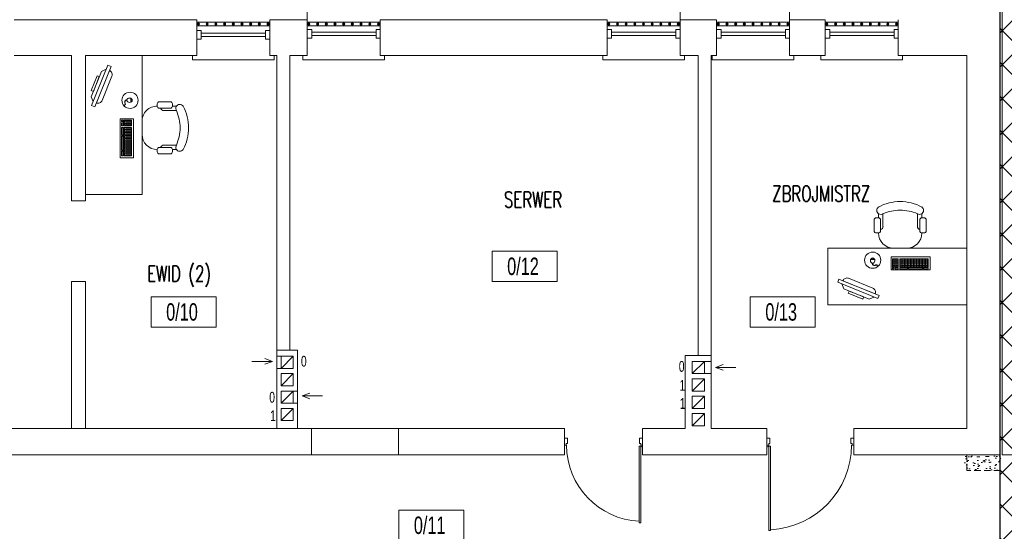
# Model space of a CAD drawing. Header units: millimetres. Extents: x 6354466 to 6508314, y -1889048 to -1342748.
# Tile 66 of 134: x 6402133 to 6413461, y -1754843 to -1748963. Entities that reach past the tile are written whole.
import ezdxf
from ezdxf.enums import TextEntityAlignment as Align

# ---------------------------------------------------------------- set-up
doc = ezdxf.new("R2010")
doc.units = ezdxf.units.MM
doc.linetypes.add('HIDDEN', pattern=[0.375, 0.25, -0.125])
for name, color, linetype, lineweight in [('drzwi istn', 163, 'Continuous', 5), ('L-1', 10, 'Continuous', 30), ('L-2', 167, 'Continuous', 13), ('L-3', 10, 'Continuous', 18), ('L-4', 92, 'Continuous', 20), ('L-5', 152, 'Continuous', 9), ('L-HATCH', 252, 'Continuous', 5), ('L-ISTNIEJĄCE BUDYNKI', 167, 'Continuous', 5), ('L-Wyburzenia', 253, 'HIDDEN', 5), ('łóżka', 230, 'Continuous', 9)]:
    doc.layers.add(name, color=color, linetype=linetype, lineweight=lineweight)
doc.layers.add('L-9', color=11, linetype='Continuous', plot=False)
doc.styles.add('125', font='cdmsimpl.shx', dxfattribs={"width": 0.7, "height": 125})
doc.styles.add('200', font='cdmsimpl.shx', dxfattribs={"width": 0.7, "height": 200})
doc.styles.add('250', font='cdmsimpl.shx', dxfattribs={"width": 0.7, "height": 250})
doc.styles.add('SIM-DIM', font='simplex.shx', dxfattribs={"width": 0.7, "bigfont": 'cdmbigpl.shx'})

# ---------------------------------------------------------------- blocks, each defined once
blk = doc.blocks.new('*U5')
for p, q in [((-5, 0), (-5, -5)), ((5, -5), (5, 0)), ((-5, -5), (5, -5)), ((-2, -5), (-2, -79)), ((2, -5), (2, -79)), ((-5, -84), (-5, -79)), ((-5, -79), (5, -79)), ((5, -79), (5, -84))]:
    blk.add_line(p, q)
blk = doc.blocks.new('PMUI_DRZWI3')
for p, q in [((-40, 50), (-40, 931)), ((-40, 931), (-20, 931)), ((-20, 931), (-20, 50)), ((-900, -40), (-900, 40)), ((-900, 40), (-880, 40)), ((-880, 40), (-880, 20)), ((-880, 20), (-865, 20)), ((-865, 20), (-865, -40)), ((-20, 50), (-40, 50)), ((-20, 20), (-35, 20)), ((-35, 20), (-35, -40)), ((-20, 50), (-20, 60)), ((0, 40), (-20, 40)), ((-20, 40), (-20, 20)), ((-865, -40), (-900, -40)), ((-35, -40), (0, -40))]:
    blk.add_line(p, q)
for points in [[(-20, 50), (-20, 931)], [(0, -40), (0, 40)]]:
    blk.add_lwpolyline(points)
blk.add_circle((-10, 50), 10)
blk.add_arc((2, 39), 877, 92.7258, 179.9542)
blk = doc.blocks.new('PMUI_DRZWI10')
for p, q in [((-1000, 40), (-1000, -40)), ((-965, 40), (-1000, 40)), ((-965, -20), (-965, 40)), ((-35, -20), (-35, 40)), ((-35, 40), (0, 40)), ((-1000, -40), (-980, -40)), ((-980, -40), (-980, -20)), ((-980, -20), (-965, -20)), ((-20, -50), (-40, -50)), ((-40, -50), (-40, -1020)), ((-20, -20), (-35, -20)), ((-20, -40), (-20, -20)), ((0, -40), (-20, -40)), ((-20, -50), (-20, -60)), ((-20, -1020), (-20, -50)), ((-40, -1020), (-20, -1020))]:
    blk.add_line(p, q)
for points in [[(0, 40), (0, -40)], [(-20, -50), (-20, -1020)]]:
    blk.add_lwpolyline(points)
blk.add_circle((-10, -50), 10)
blk.add_arc((2, -39), 974, 180.0458, 267.2742)
blk = doc.blocks.new('STOLIK2')
h = blk.add_hatch()
h.set_pattern_fill('ANGLE', color=256, scale=0.25, style=0)
h.set_pattern_definition([(360, (-4499.488, 29427.6887), (-2e-16, -1.74625), [1.27, -0.47625]), (270, (-4499.488, 29427.6887), (-1.74625, 1e-16), [1.27, -0.47625])])
h.paths.add_polyline_path([(-130.9, 53.7), (-98.1, 53.7), (-98.1, 62.9), (-130.9, 62.9)])
h.paths.add_polyline_path([(-96.2, 62.9), (-89.7, 62.9), (-89.7, 53.7), (-96.2, 53.7)])
for p, q in [((-123.6, 114.7), (-123.6, 110)), ((-118.5, 114.7), (-118.5, 100)), ((-78.8, 114.7), (-78.8, 100)), ((-73.6, 110), (-73.6, 114.7)), ((-128.6, 107.5), (-128.6, 95)), ((-126.1, 110), (-123.6, 110)), ((-121.1, 107.5), (-121.1, 95)), ((-76.1, 107.5), (-76.1, 95)), ((-71.1, 110), (-73.6, 110)), ((-68.6, 107.5), (-68.6, 95)), ((-126.1, 92.5), (-123.6, 92.5)), ((-71.1, 92.5), (-73.6, 92.5)), ((-82.5, 75), (-67.5, 75)), ((-67, 62.1), (-69.2, 62)), ((-67, 63.7), (-67, 62.1)), ((-67, 62.1), (-64.7, 62.1)), ((-28.2, 39.5), (-74.5, 20.7)), ((-73, 17), (-26.7, 35.8)), ((-26.7, 35.8), (-28.2, 39.5)), ((-62.8, 16.5), (-33.7, 28.3)), ((-31.3, 33.9), (-33.7, 28.3)), ((-74.5, 20.7), (-73, 17)), ((-68.4, 18.9), (-62.8, 16.5))]:
    blk.add_line(p, q)
for points in [[(-15.3, 75), (-175.3, 75), (-175.3, 10), (-15.3, 10)], [(-133, 50), (-88.1, 50), (-88.1, 65), (-133, 65)], [(-130.9, 53.7), (-98.1, 53.7), (-98.1, 62.9), (-130.9, 62.9)], [(-96.2, 62.9), (-89.7, 62.9), (-89.7, 53.7), (-96.2, 53.7)], [(-66.6, 57.6), (-66.9, 57.6), (-66.9, 56.7), (-66.6, 56.7)], [(-125.3, 53), (-130.9, 53), (-130.9, 51.3), (-125.3, 51.3)], [(-124.2, 51.3), (-108.3, 51.3), (-108.3, 53), (-124.2, 53)], [(-107.1, 53), (-98.1, 53), (-98.1, 51.3), (-107.1, 51.3)], [(-96.2, 53), (-92.9, 53), (-92.9, 51.3), (-96.2, 51.3)], [(-89.7, 53), (-91.3, 53), (-91.3, 51.3), (-89.7, 51.3)], [(-39.8, 25.8), (-56.7, 19), (-55.7, 16.5), (-38.8, 23.4)]]:
    blk.add_lwpolyline(points, close=True)
blk.add_lwpolyline([(-32.8, 37.6), (-32.8, 37.6, 0.414214), (-39.3, 40.4), (-67.1, 29.1, 0.414214), (-69.9, 22.6), (-69.9, 22.6)], format="xyb", close=True)
blk.add_circle((-67, 61.2), 9.34)
for centre, radius, start, end in [((-98.5, 75.5), 53.1, 90.0969, 118.0725), ((-98.7, 75.5), 53.1, 61.9275, 89.9031), ((-121, 118.5), 4.62, 123.3493, 303.4743), ((-97.9, 66.2), 52.6, 90.8505, 113.0497), ((-99.4, 66.2), 52.6, 66.9503, 89.1495), ((-76.3, 118.5), 4.62, 236.5257, 56.6507), ((-126.1, 107.5), 2.5, 90, 180), ((-123.6, 107.5), 2.5, 0, 90), ((-73.6, 107.5), 2.5, 90, 180), ((-71.1, 107.5), 2.5, 0, 90), ((-126.1, 95), 2.5, 180, 270), ((-123.6, 95), 2.5, 270, 0), ((-106.1, 92.5), 17.5, 180, 270), ((-122.2, 100), 3.75, 286.6721, 0), ((-91.1, 92.5), 17.5, 270, 0), ((-75.1, 100), 3.75, 180, 253.3551), ((-73.6, 95), 2.5, 180, 270), ((-71.1, 95), 2.5, 270, 0)]:
    blk.add_arc(centre, radius, start, end)
at = {"extrusion": (0, 0, -1)}
blk.add_ellipse((-66.9, 60.7), major_axis=(-0.08, 3.05), ratio=0.834162, dxfattribs=at)
for points, knots in [([(-66.9, 56.7), (-67.7, 55.9), (-69.1, 54.5), (-71.6, 56.7), (-72.6, 54.4), (-73.6, 54.9), (-74.1, 55.2)], [0, 0, 0, 0, 2.841116, 5.231607, 6.614689, 8.161976, 8.161976, 8.161976, 8.161976]), ([(-66.6, 56.7), (-66.9, 56.4), (-67, 56.2), (-67.5, 55.8), (-67.8, 55.5), (-68.4, 55.2), (-68.7, 55.1), (-69.2, 55.1), (-69.4, 55.1), (-69.7, 55.1), (-69.8, 55.2), (-70.3, 55.4), (-70.5, 55.5), (-71, 55.7), (-71.1, 55.7), (-71.4, 55.7), (-71.4, 55.7), (-71.5, 55.7), (-71.6, 55.7), (-71.7, 55.6), (-71.8, 55.4), (-72, 55.2), (-72.1, 55), (-72.3, 54.8), (-72.4, 54.7), (-72.6, 54.6), (-72.7, 54.6), (-73, 54.6), (-73.1, 54.6), (-73.4, 54.6), (-73.5, 54.7), (-73.7, 54.8)], [0, 0, 0, 0, 0.557194, 0.557194, 1.671582, 1.671582, 2.519282, 2.519282, 2.939271, 2.939271, 3.35926, 3.35926, 4.143879, 4.143879, 4.704066, 4.704066, 5.061527, 5.061527, 5.357017, 5.357017, 5.838332, 5.838332, 6.319648, 6.319648, 6.605434, 6.605434, 6.891219, 6.891219, 7.177005, 7.177005, 7.662218, 7.662218, 7.662218, 7.662218])]:
    blk.add_open_spline(points, degree=3, knots=knots)
blk = doc.blocks.new('opis pom')
at = {"color": 0}
blk.add_lwpolyline([(252897, -40977), (253644, -40977), (253644, -41327), (252897, -41327)], close=True, dxfattribs=at)
at = {"layer": 'L-4', "lineweight": 30, "style": '250', "width": 0.7}
blk.add_attdef('2', text='', height=250, dxfattribs=at).set_placement((253252, -41152), align=Align.MIDDLE_CENTER)

msp = doc.modelspace()

# ---------------------------------------------------------------- hatches: boundary and pattern name
at = {"layer": 'L-HATCH', "ltscale": 10, "transparency": 33554687}
h = msp.add_hatch(dxfattribs=at)
h.set_pattern_fill('ANSI37', color=252, scale=87)
h.set_pattern_definition([(45, (-48741.55, 100010.94), (-195.320571, 195.320571), []), (135, (-48741.55, 100010.94), (-195.320571, -195.320571), [])])
h.paths.add_polyline_path([(6428505.3, -1746723.4), (6413415.3, -1746723.4), (6413415.3, -1760832.4), (6428505.3, -1760832.4)])
at = {"layer": 'L-Wyburzenia', "ltscale": 20}
h = msp.add_hatch(dxfattribs=at)
h.set_pattern_fill('AR-SAND', color=253, scale=2, angle=90, style=0)
h.set_pattern_definition([(127.5, (-12647109.27, 3352354.204), (-97.88264747, -3.2000626), [0, -77.216, 0, -86.36, 0, -82.55]), (97.5, (-12647109.27, 3352354.2), (-143.3650201, 89.9046566), [0, -41.656, 0, -69.596, 0, -26.67]), (57.5, (-12647109.27, 3352291.72), (-0.28743694, 158.19847405), [0, -25.4, 0, -91.44, 0, -119.38]), (47.5, (-12647109.27, 3352291.72), (-44.58586465, 152.7112905), [0, -12.7, 0, -59.944, 0, -68.58])])
h.paths.add_polyline_path([(6413415.3, -1754143.4), (6413415.3, -1754065.7), (6413403.5, -1754052.9), (6413415.3, -1754040), (6413415.3, -1753963.4), (6413005.3, -1753963.4), (6413005.3, -1754023), (6413005.3, -1754036.3), (6413005.3, -1754143.4), (6413210.3, -1754143.4), (6413415.3, -1754143.4)])

# ---------------------------------------------------------------- linework, layer by layer
at = {"layer": 'drzwi istn'}
for p, q in [((6404120.3, -1749373.4), (6404120.3, -1749423.4)), ((6404120.3, -1749423.4), (6405060.3, -1749423.4)), ((6405060.3, -1749423.4), (6405060.3, -1749373.4)), ((6405390.3, -1749373.4), (6405390.3, -1749423.4)), ((6405390.3, -1749423.4), (6406330.3, -1749423.4)), ((6406330.3, -1749423.4), (6406330.3, -1749373.4)), ((6408840.3, -1749373.4), (6408840.3, -1749423.4)), ((6408840.3, -1749423.4), (6409780.3, -1749423.4)), ((6409780.3, -1749423.4), (6409780.3, -1749373.4)), ((6410100.3, -1749373.4), (6410100.3, -1749423.4)), ((6410100.3, -1749423.4), (6411040.3, -1749423.4)), ((6411040.3, -1749423.4), (6411040.3, -1749373.4)), ((6411350.3, -1749373.4), (6411350.3, -1749423.4)), ((6411350.3, -1749423.4), (6412290.3, -1749423.4)), ((6412290.3, -1749423.4), (6412290.3, -1749373.4))]:
    msp.add_line(p, q, dxfattribs=at)
at = {"layer": 'L-1', "ltscale": 10}
msp.add_line((6413415.3, -1766856.3), (6413415.3, -1743744.9), dxfattribs=at)
at = {"layer": 'L-2', "ltscale": 8}
for p, q in [((6413435.3, -1753963.4), (6413435.3, -1746873.4)), ((6405490.3, -1753663.4), (6406490.3, -1753663.4)), ((6405490.3, -1753663.4), (6405490.3, -1753963.4)), ((6406490.3, -1753663.4), (6406490.3, -1753963.4)), ((6405490.3, -1753963.4), (6406490.3, -1753963.4))]:
    msp.add_line(p, q, dxfattribs=at)
at = {"layer": 'L-2', "lineweight": 13, "ltscale": 10}
msp.add_line((6413435.3, -1753963.4), (6417903.7, -1753963.4), dxfattribs=at)
at = {"layer": 'L-3', "ltscale": 10}
for p, q in [((6405440.3, -1748963.4), (6405440.3, -1748813.4)), ((6409730.3, -1748963.4), (6409730.3, -1748813.4)), ((6410990.3, -1748963.4), (6410990.3, -1748813.4)), ((6402070.3, -1748963.4), (6404170.3, -1748963.4)), ((6405010.3, -1748963.4), (6405440.3, -1748963.4)), ((6406280.3, -1748963.4), (6408890.3, -1748963.4)), ((6409730.3, -1748963.4), (6410150.3, -1748963.4)), ((6410990.3, -1748963.4), (6411400.3, -1748963.4))]:
    msp.add_line(p, q, dxfattribs=at)
at = {"layer": 'L-3'}
for points in [[(6404170.3, -1748993.4), (6405010.3, -1748993.4), (6405010.3, -1749033.4), (6404170.3, -1749033.4)], [(6405440.3, -1748993.4), (6406280.3, -1748993.4), (6406280.3, -1749033.4), (6405440.3, -1749033.4)], [(6408890.3, -1748993.4), (6409730.3, -1748993.4), (6409730.3, -1749033.4), (6408890.3, -1749033.4)], [(6410150.3, -1748993.4), (6410990.3, -1748993.4), (6410990.3, -1749033.4), (6410150.3, -1749033.4)], [(6411400.3, -1748993.4), (6412240.3, -1748993.4), (6412240.3, -1749033.4), (6411400.3, -1749033.4)]]:
    msp.add_lwpolyline(points, close=True, dxfattribs=at)
for centre, radius in [((6404190.3, -1749013.4), 12), ((6404190.3, -1749013.4), 11), ((6404190.3, -1749013.4), 10), ((6404190.3, -1749013.4), 9), ((6404190.3, -1749013.4), 8), ((6404190.3, -1749013.4), 7), ((6404190.3, -1749013.4), 6), ((6404190.3, -1749013.4), 5), ((6404190.3, -1749013.4), 4), ((6404190.3, -1749013.4), 3), ((6404190.3, -1749013.4), 3), ((6404190.3, -1749013.4), 2), ((6404190.3, -1749013.4), 1), ((6404290.3, -1749013.4), 12), ((6404290.3, -1749013.4), 11), ((6404290.3, -1749013.4), 10), ((6404290.3, -1749013.4), 9), ((6404290.3, -1749013.4), 8), ((6404290.3, -1749013.4), 7), ((6404290.3, -1749013.4), 6), ((6404290.3, -1749013.4), 5), ((6404290.3, -1749013.4), 4), ((6404290.3, -1749013.4), 3), ((6404290.3, -1749013.4), 3), ((6404290.3, -1749013.4), 2), ((6404290.3, -1749013.4), 1), ((6404390.3, -1749013.4), 12), ((6404390.3, -1749013.4), 11), ((6404390.3, -1749013.4), 10), ((6404390.3, -1749013.4), 9), ((6404390.3, -1749013.4), 8), ((6404390.3, -1749013.4), 7), ((6404390.3, -1749013.4), 6), ((6404390.3, -1749013.4), 5), ((6404390.3, -1749013.4), 4), ((6404390.3, -1749013.4), 3), ((6404390.3, -1749013.4), 3), ((6404390.3, -1749013.4), 2), ((6404390.3, -1749013.4), 1), ((6404490.3, -1749013.4), 12), ((6404490.3, -1749013.4), 11), ((6404490.3, -1749013.4), 10), ((6404490.3, -1749013.4), 9), ((6404490.3, -1749013.4), 8), ((6404490.3, -1749013.4), 7), ((6404490.3, -1749013.4), 6), ((6404490.3, -1749013.4), 5), ((6404490.3, -1749013.4), 4), ((6404490.3, -1749013.4), 3), ((6404490.3, -1749013.4), 3), ((6404490.3, -1749013.4), 2), ((6404490.3, -1749013.4), 1), ((6404590.3, -1749013.4), 12), ((6404590.3, -1749013.4), 11), ((6404590.3, -1749013.4), 10), ((6404590.3, -1749013.4), 9), ((6404590.3, -1749013.4), 8), ((6404590.3, -1749013.4), 7), ((6404590.3, -1749013.4), 6), ((6404590.3, -1749013.4), 5), ((6404590.3, -1749013.4), 4), ((6404590.3, -1749013.4), 3), ((6404590.3, -1749013.4), 3), ((6404590.3, -1749013.4), 2), ((6404590.3, -1749013.4), 1), ((6404690.3, -1749013.4), 12), ((6404690.3, -1749013.4), 11), ((6404690.3, -1749013.4), 10), ((6404690.3, -1749013.4), 9), ((6404690.3, -1749013.4), 8), ((6404690.3, -1749013.4), 7), ((6404690.3, -1749013.4), 6), ((6404690.3, -1749013.4), 5), ((6404690.3, -1749013.4), 4), ((6404690.3, -1749013.4), 3), ((6404690.3, -1749013.4), 3), ((6404690.3, -1749013.4), 2), ((6404690.3, -1749013.4), 1), ((6404790.3, -1749013.4), 12), ((6404790.3, -1749013.4), 11), ((6404790.3, -1749013.4), 10), ((6404790.3, -1749013.4), 9), ((6404790.3, -1749013.4), 8), ((6404790.3, -1749013.4), 7), ((6404790.3, -1749013.4), 6), ((6404790.3, -1749013.4), 5), ((6404790.3, -1749013.4), 4), ((6404790.3, -1749013.4), 3), ((6404790.3, -1749013.4), 3), ((6404790.3, -1749013.4), 2), ((6404790.3, -1749013.4), 1), ((6404890.3, -1749013.4), 12), ((6404890.3, -1749013.4), 11), ((6404890.3, -1749013.4), 10), ((6404890.3, -1749013.4), 9), ((6404890.3, -1749013.4), 8), ((6404890.3, -1749013.4), 7), ((6404890.3, -1749013.4), 6), ((6404890.3, -1749013.4), 5), ((6404890.3, -1749013.4), 4), ((6404890.3, -1749013.4), 3), ((6404890.3, -1749013.4), 3), ((6404890.3, -1749013.4), 2), ((6404890.3, -1749013.4), 1), ((6404990.3, -1749013.4), 12), ((6404990.3, -1749013.4), 11), ((6404990.3, -1749013.4), 10), ((6404990.3, -1749013.4), 9), ((6404990.3, -1749013.4), 8), ((6404990.3, -1749013.4), 7), ((6404990.3, -1749013.4), 6), ((6404990.3, -1749013.4), 5), ((6404990.3, -1749013.4), 4), ((6404990.3, -1749013.4), 3), ((6404990.3, -1749013.4), 3), ((6404990.3, -1749013.4), 2), ((6404990.3, -1749013.4), 1), ((6405460.3, -1749013.4), 12), ((6405460.3, -1749013.4), 11), ((6405460.3, -1749013.4), 10), ((6405460.3, -1749013.4), 9), ((6405460.3, -1749013.4), 8), ((6405460.3, -1749013.4), 7), ((6405460.3, -1749013.4), 6), ((6405460.3, -1749013.4), 5), ((6405460.3, -1749013.4), 4), ((6405460.3, -1749013.4), 3), ((6405460.3, -1749013.4), 3), ((6405460.3, -1749013.4), 2), ((6405460.3, -1749013.4), 1), ((6405560.3, -1749013.4), 12), ((6405560.3, -1749013.4), 11), ((6405560.3, -1749013.4), 10), ((6405560.3, -1749013.4), 9), ((6405560.3, -1749013.4), 8), ((6405560.3, -1749013.4), 7), ((6405560.3, -1749013.4), 6), ((6405560.3, -1749013.4), 5), ((6405560.3, -1749013.4), 4), ((6405560.3, -1749013.4), 3), ((6405560.3, -1749013.4), 3), ((6405560.3, -1749013.4), 2), ((6405560.3, -1749013.4), 1), ((6405660.3, -1749013.4), 12), ((6405660.3, -1749013.4), 11), ((6405660.3, -1749013.4), 10), ((6405660.3, -1749013.4), 9), ((6405660.3, -1749013.4), 8), ((6405660.3, -1749013.4), 7), ((6405660.3, -1749013.4), 6), ((6405660.3, -1749013.4), 5), ((6405660.3, -1749013.4), 4), ((6405660.3, -1749013.4), 3), ((6405660.3, -1749013.4), 3), ((6405660.3, -1749013.4), 2), ((6405660.3, -1749013.4), 1), ((6405760.3, -1749013.4), 12), ((6405760.3, -1749013.4), 11), ((6405760.3, -1749013.4), 10), ((6405760.3, -1749013.4), 9), ((6405760.3, -1749013.4), 8), ((6405760.3, -1749013.4), 7), ((6405760.3, -1749013.4), 6), ((6405760.3, -1749013.4), 5), ((6405760.3, -1749013.4), 4), ((6405760.3, -1749013.4), 3), ((6405760.3, -1749013.4), 3), ((6405760.3, -1749013.4), 2), ((6405760.3, -1749013.4), 1), ((6405860.3, -1749013.4), 12), ((6405860.3, -1749013.4), 11), ((6405860.3, -1749013.4), 10), ((6405860.3, -1749013.4), 9), ((6405860.3, -1749013.4), 8), ((6405860.3, -1749013.4), 7), ((6405860.3, -1749013.4), 6), ((6405860.3, -1749013.4), 5), ((6405860.3, -1749013.4), 4), ((6405860.3, -1749013.4), 3), ((6405860.3, -1749013.4), 3), ((6405860.3, -1749013.4), 2), ((6405860.3, -1749013.4), 1), ((6405960.3, -1749013.4), 12), ((6405960.3, -1749013.4), 11), ((6405960.3, -1749013.4), 10), ((6405960.3, -1749013.4), 9), ((6405960.3, -1749013.4), 8), ((6405960.3, -1749013.4), 7), ((6405960.3, -1749013.4), 6), ((6405960.3, -1749013.4), 5), ((6405960.3, -1749013.4), 4), ((6405960.3, -1749013.4), 3), ((6405960.3, -1749013.4), 3), ((6405960.3, -1749013.4), 2), ((6405960.3, -1749013.4), 1), ((6406060.3, -1749013.4), 12), ((6406060.3, -1749013.4), 11), ((6406060.3, -1749013.4), 10), ((6406060.3, -1749013.4), 9), ((6406060.3, -1749013.4), 8), ((6406060.3, -1749013.4), 7), ((6406060.3, -1749013.4), 6), ((6406060.3, -1749013.4), 5), ((6406060.3, -1749013.4), 4), ((6406060.3, -1749013.4), 3), ((6406060.3, -1749013.4), 3), ((6406060.3, -1749013.4), 2), ((6406060.3, -1749013.4), 1), ((6406160.3, -1749013.4), 12), ((6406160.3, -1749013.4), 11), ((6406160.3, -1749013.4), 10), ((6406160.3, -1749013.4), 9), ((6406160.3, -1749013.4), 8), ((6406160.3, -1749013.4), 7), ((6406160.3, -1749013.4), 6), ((6406160.3, -1749013.4), 5), ((6406160.3, -1749013.4), 4), ((6406160.3, -1749013.4), 3), ((6406160.3, -1749013.4), 3), ((6406160.3, -1749013.4), 2), ((6406160.3, -1749013.4), 1), ((6406260.3, -1749013.4), 12), ((6406260.3, -1749013.4), 11), ((6406260.3, -1749013.4), 10), ((6406260.3, -1749013.4), 9), ((6406260.3, -1749013.4), 8), ((6406260.3, -1749013.4), 7), ((6406260.3, -1749013.4), 6), ((6406260.3, -1749013.4), 5), ((6406260.3, -1749013.4), 4), ((6406260.3, -1749013.4), 3), ((6406260.3, -1749013.4), 3), ((6406260.3, -1749013.4), 2), ((6406260.3, -1749013.4), 1), ((6408910.3, -1749013.4), 12), ((6408910.3, -1749013.4), 11), ((6408910.3, -1749013.4), 10), ((6408910.3, -1749013.4), 9), ((6408910.3, -1749013.4), 8), ((6408910.3, -1749013.4), 7), ((6408910.3, -1749013.4), 6), ((6408910.3, -1749013.4), 5), ((6408910.3, -1749013.4), 4), ((6408910.3, -1749013.4), 3), ((6408910.3, -1749013.4), 3), ((6408910.3, -1749013.4), 2), ((6408910.3, -1749013.4), 1), ((6409010.3, -1749013.4), 12), ((6409010.3, -1749013.4), 11), ((6409010.3, -1749013.4), 10), ((6409010.3, -1749013.4), 9), ((6409010.3, -1749013.4), 8), ((6409010.3, -1749013.4), 7), ((6409010.3, -1749013.4), 6), ((6409010.3, -1749013.4), 5), ((6409010.3, -1749013.4), 4), ((6409010.3, -1749013.4), 3), ((6409010.3, -1749013.4), 3), ((6409010.3, -1749013.4), 2), ((6409010.3, -1749013.4), 1), ((6409110.3, -1749013.4), 12), ((6409110.3, -1749013.4), 11), ((6409110.3, -1749013.4), 10), ((6409110.3, -1749013.4), 9), ((6409110.3, -1749013.4), 8), ((6409110.3, -1749013.4), 7), ((6409110.3, -1749013.4), 6), ((6409110.3, -1749013.4), 5), ((6409110.3, -1749013.4), 4), ((6409110.3, -1749013.4), 3), ((6409110.3, -1749013.4), 3), ((6409110.3, -1749013.4), 2), ((6409110.3, -1749013.4), 1), ((6409210.3, -1749013.4), 12), ((6409210.3, -1749013.4), 11), ((6409210.3, -1749013.4), 10), ((6409210.3, -1749013.4), 9), ((6409210.3, -1749013.4), 8), ((6409210.3, -1749013.4), 7), ((6409210.3, -1749013.4), 6), ((6409210.3, -1749013.4), 5), ((6409210.3, -1749013.4), 4), ((6409210.3, -1749013.4), 3), ((6409210.3, -1749013.4), 3), ((6409210.3, -1749013.4), 2), ((6409210.3, -1749013.4), 1), ((6409310.3, -1749013.4), 12), ((6409310.3, -1749013.4), 11), ((6409310.3, -1749013.4), 10), ((6409310.3, -1749013.4), 9), ((6409310.3, -1749013.4), 8), ((6409310.3, -1749013.4), 7), ((6409310.3, -1749013.4), 6), ((6409310.3, -1749013.4), 5), ((6409310.3, -1749013.4), 4), ((6409310.3, -1749013.4), 3), ((6409310.3, -1749013.4), 3), ((6409310.3, -1749013.4), 2), ((6409310.3, -1749013.4), 1), ((6409410.3, -1749013.4), 12), ((6409410.3, -1749013.4), 11), ((6409410.3, -1749013.4), 10), ((6409410.3, -1749013.4), 9), ((6409410.3, -1749013.4), 8), ((6409410.3, -1749013.4), 7), ((6409410.3, -1749013.4), 6), ((6409410.3, -1749013.4), 5), ((6409410.3, -1749013.4), 4), ((6409410.3, -1749013.4), 3), ((6409410.3, -1749013.4), 3), ((6409410.3, -1749013.4), 2), ((6409410.3, -1749013.4), 1), ((6409510.3, -1749013.4), 12), ((6409510.3, -1749013.4), 11), ((6409510.3, -1749013.4), 10), ((6409510.3, -1749013.4), 9), ((6409510.3, -1749013.4), 8), ((6409510.3, -1749013.4), 7), ((6409510.3, -1749013.4), 6), ((6409510.3, -1749013.4), 5), ((6409510.3, -1749013.4), 4), ((6409510.3, -1749013.4), 3), ((6409510.3, -1749013.4), 3), ((6409510.3, -1749013.4), 2), ((6409510.3, -1749013.4), 1), ((6409610.3, -1749013.4), 12), ((6409610.3, -1749013.4), 11), ((6409610.3, -1749013.4), 10), ((6409610.3, -1749013.4), 9), ((6409610.3, -1749013.4), 8), ((6409610.3, -1749013.4), 7), ((6409610.3, -1749013.4), 6), ((6409610.3, -1749013.4), 5), ((6409610.3, -1749013.4), 4), ((6409610.3, -1749013.4), 3), ((6409610.3, -1749013.4), 3), ((6409610.3, -1749013.4), 2), ((6409610.3, -1749013.4), 1), ((6409710.3, -1749013.4), 12), ((6409710.3, -1749013.4), 11), ((6409710.3, -1749013.4), 10), ((6409710.3, -1749013.4), 9), ((6409710.3, -1749013.4), 8), ((6409710.3, -1749013.4), 7), ((6409710.3, -1749013.4), 6), ((6409710.3, -1749013.4), 5), ((6409710.3, -1749013.4), 4), ((6409710.3, -1749013.4), 3), ((6409710.3, -1749013.4), 3), ((6409710.3, -1749013.4), 2), ((6409710.3, -1749013.4), 1), ((6410170.3, -1749013.4), 12), ((6410170.3, -1749013.4), 11), ((6410170.3, -1749013.4), 10), ((6410170.3, -1749013.4), 9), ((6410170.3, -1749013.4), 8), ((6410170.3, -1749013.4), 7), ((6410170.3, -1749013.4), 6), ((6410170.3, -1749013.4), 5), ((6410170.3, -1749013.4), 4), ((6410170.3, -1749013.4), 3), ((6410170.3, -1749013.4), 3), ((6410170.3, -1749013.4), 2), ((6410170.3, -1749013.4), 1), ((6410270.3, -1749013.4), 12), ((6410270.3, -1749013.4), 11), ((6410270.3, -1749013.4), 10), ((6410270.3, -1749013.4), 9), ((6410270.3, -1749013.4), 8), ((6410270.3, -1749013.4), 7), ((6410270.3, -1749013.4), 6), ((6410270.3, -1749013.4), 5), ((6410270.3, -1749013.4), 4), ((6410270.3, -1749013.4), 3), ((6410270.3, -1749013.4), 3), ((6410270.3, -1749013.4), 2), ((6410270.3, -1749013.4), 1), ((6410370.3, -1749013.4), 12), ((6410370.3, -1749013.4), 11), ((6410370.3, -1749013.4), 10), ((6410370.3, -1749013.4), 9), ((6410370.3, -1749013.4), 8), ((6410370.3, -1749013.4), 7), ((6410370.3, -1749013.4), 6), ((6410370.3, -1749013.4), 5), ((6410370.3, -1749013.4), 4), ((6410370.3, -1749013.4), 3), ((6410370.3, -1749013.4), 3), ((6410370.3, -1749013.4), 2), ((6410370.3, -1749013.4), 1), ((6410470.3, -1749013.4), 12), ((6410470.3, -1749013.4), 11), ((6410470.3, -1749013.4), 10), ((6410470.3, -1749013.4), 9), ((6410470.3, -1749013.4), 8), ((6410470.3, -1749013.4), 7), ((6410470.3, -1749013.4), 6), ((6410470.3, -1749013.4), 5), ((6410470.3, -1749013.4), 4), ((6410470.3, -1749013.4), 3), ((6410470.3, -1749013.4), 3), ((6410470.3, -1749013.4), 2), ((6410470.3, -1749013.4), 1), ((6410570.3, -1749013.4), 12), ((6410570.3, -1749013.4), 11), ((6410570.3, -1749013.4), 10), ((6410570.3, -1749013.4), 9), ((6410570.3, -1749013.4), 8), ((6410570.3, -1749013.4), 7), ((6410570.3, -1749013.4), 6), ((6410570.3, -1749013.4), 5), ((6410570.3, -1749013.4), 4), ((6410570.3, -1749013.4), 3), ((6410570.3, -1749013.4), 3), ((6410570.3, -1749013.4), 2), ((6410570.3, -1749013.4), 1), ((6410670.3, -1749013.4), 12), ((6410670.3, -1749013.4), 11), ((6410670.3, -1749013.4), 10), ((6410670.3, -1749013.4), 9), ((6410670.3, -1749013.4), 8), ((6410670.3, -1749013.4), 7), ((6410670.3, -1749013.4), 6), ((6410670.3, -1749013.4), 5), ((6410670.3, -1749013.4), 4), ((6410670.3, -1749013.4), 3), ((6410670.3, -1749013.4), 3), ((6410670.3, -1749013.4), 2), ((6410670.3, -1749013.4), 1), ((6410770.3, -1749013.4), 12), ((6410770.3, -1749013.4), 11), ((6410770.3, -1749013.4), 10), ((6410770.3, -1749013.4), 9), ((6410770.3, -1749013.4), 8), ((6410770.3, -1749013.4), 7), ((6410770.3, -1749013.4), 6), ((6410770.3, -1749013.4), 5), ((6410770.3, -1749013.4), 4), ((6410770.3, -1749013.4), 3), ((6410770.3, -1749013.4), 3), ((6410770.3, -1749013.4), 2), ((6410770.3, -1749013.4), 1), ((6410870.3, -1749013.4), 12), ((6410870.3, -1749013.4), 11), ((6410870.3, -1749013.4), 10), ((6410870.3, -1749013.4), 9), ((6410870.3, -1749013.4), 8), ((6410870.3, -1749013.4), 7), ((6410870.3, -1749013.4), 6), ((6410870.3, -1749013.4), 5), ((6410870.3, -1749013.4), 4), ((6410870.3, -1749013.4), 3), ((6410870.3, -1749013.4), 3), ((6410870.3, -1749013.4), 2), ((6410870.3, -1749013.4), 1), ((6410970.3, -1749013.4), 12), ((6410970.3, -1749013.4), 11), ((6410970.3, -1749013.4), 10), ((6410970.3, -1749013.4), 9), ((6410970.3, -1749013.4), 8), ((6410970.3, -1749013.4), 7), ((6410970.3, -1749013.4), 6), ((6410970.3, -1749013.4), 5), ((6410970.3, -1749013.4), 4), ((6410970.3, -1749013.4), 3), ((6410970.3, -1749013.4), 3), ((6410970.3, -1749013.4), 2), ((6410970.3, -1749013.4), 1), ((6411420.3, -1749013.4), 12), ((6411420.3, -1749013.4), 11), ((6411420.3, -1749013.4), 10), ((6411420.3, -1749013.4), 9), ((6411420.3, -1749013.4), 8), ((6411420.3, -1749013.4), 7), ((6411420.3, -1749013.4), 6), ((6411420.3, -1749013.4), 5), ((6411420.3, -1749013.4), 4), ((6411420.3, -1749013.4), 3), ((6411420.3, -1749013.4), 3), ((6411420.3, -1749013.4), 2), ((6411420.3, -1749013.4), 1), ((6411520.3, -1749013.4), 12), ((6411520.3, -1749013.4), 11), ((6411520.3, -1749013.4), 10), ((6411520.3, -1749013.4), 9), ((6411520.3, -1749013.4), 8), ((6411520.3, -1749013.4), 7), ((6411520.3, -1749013.4), 6), ((6411520.3, -1749013.4), 5), ((6411520.3, -1749013.4), 4), ((6411520.3, -1749013.4), 3), ((6411520.3, -1749013.4), 3), ((6411520.3, -1749013.4), 2), ((6411520.3, -1749013.4), 1), ((6411620.3, -1749013.4), 12), ((6411620.3, -1749013.4), 11), ((6411620.3, -1749013.4), 10), ((6411620.3, -1749013.4), 9), ((6411620.3, -1749013.4), 8), ((6411620.3, -1749013.4), 7), ((6411620.3, -1749013.4), 6), ((6411620.3, -1749013.4), 5), ((6411620.3, -1749013.4), 4), ((6411620.3, -1749013.4), 3), ((6411620.3, -1749013.4), 3), ((6411620.3, -1749013.4), 2), ((6411620.3, -1749013.4), 1), ((6411720.3, -1749013.4), 12), ((6411720.3, -1749013.4), 11), ((6411720.3, -1749013.4), 10), ((6411720.3, -1749013.4), 9), ((6411720.3, -1749013.4), 8), ((6411720.3, -1749013.4), 7), ((6411720.3, -1749013.4), 6), ((6411720.3, -1749013.4), 5), ((6411720.3, -1749013.4), 4), ((6411720.3, -1749013.4), 3), ((6411720.3, -1749013.4), 3), ((6411720.3, -1749013.4), 2), ((6411720.3, -1749013.4), 1), ((6411820.3, -1749013.4), 12), ((6411820.3, -1749013.4), 11), ((6411820.3, -1749013.4), 10), ((6411820.3, -1749013.4), 9), ((6411820.3, -1749013.4), 8), ((6411820.3, -1749013.4), 7), ((6411820.3, -1749013.4), 6), ((6411820.3, -1749013.4), 5), ((6411820.3, -1749013.4), 4), ((6411820.3, -1749013.4), 3), ((6411820.3, -1749013.4), 3), ((6411820.3, -1749013.4), 2), ((6411820.3, -1749013.4), 1), ((6411920.3, -1749013.4), 12), ((6411920.3, -1749013.4), 11), ((6411920.3, -1749013.4), 10), ((6411920.3, -1749013.4), 9), ((6411920.3, -1749013.4), 8), ((6411920.3, -1749013.4), 7), ((6411920.3, -1749013.4), 6), ((6411920.3, -1749013.4), 5), ((6411920.3, -1749013.4), 4), ((6411920.3, -1749013.4), 3), ((6411920.3, -1749013.4), 3), ((6411920.3, -1749013.4), 2), ((6411920.3, -1749013.4), 1), ((6412020.3, -1749013.4), 12), ((6412020.3, -1749013.4), 11), ((6412020.3, -1749013.4), 10), ((6412020.3, -1749013.4), 9), ((6412020.3, -1749013.4), 8), ((6412020.3, -1749013.4), 7), ((6412020.3, -1749013.4), 6), ((6412020.3, -1749013.4), 5), ((6412020.3, -1749013.4), 4), ((6412020.3, -1749013.4), 3), ((6412020.3, -1749013.4), 3), ((6412020.3, -1749013.4), 2), ((6412020.3, -1749013.4), 1), ((6412120.3, -1749013.4), 12), ((6412120.3, -1749013.4), 11), ((6412120.3, -1749013.4), 10), ((6412120.3, -1749013.4), 9), ((6412120.3, -1749013.4), 8), ((6412120.3, -1749013.4), 7), ((6412120.3, -1749013.4), 6), ((6412120.3, -1749013.4), 5), ((6412120.3, -1749013.4), 4), ((6412120.3, -1749013.4), 3), ((6412120.3, -1749013.4), 3), ((6412120.3, -1749013.4), 2), ((6412120.3, -1749013.4), 1), ((6412220.3, -1749013.4), 12), ((6412220.3, -1749013.4), 11), ((6412220.3, -1749013.4), 10), ((6412220.3, -1749013.4), 9), ((6412220.3, -1749013.4), 8), ((6412220.3, -1749013.4), 7), ((6412220.3, -1749013.4), 6), ((6412220.3, -1749013.4), 5), ((6412220.3, -1749013.4), 4), ((6412220.3, -1749013.4), 3), ((6412220.3, -1749013.4), 3), ((6412220.3, -1749013.4), 2), ((6412220.3, -1749013.4), 1)]:
    msp.add_circle(centre, radius, dxfattribs=at)
at = {"layer": 'L-ISTNIEJĄCE BUDYNKI'}
for p, q in [((6404170.3, -1749373.4), (6404170.3, -1748963.4)), ((6405010.3, -1749373.4), (6405010.3, -1748963.4)), ((6405440.3, -1749373.4), (6405440.3, -1748963.4)), ((6406280.3, -1749373.4), (6406280.3, -1748963.4)), ((6408890.3, -1749373.4), (6408890.3, -1748963.4)), ((6409730.3, -1749373.4), (6409730.3, -1748963.4)), ((6410150.3, -1749373.4), (6410150.3, -1748963.4)), ((6410990.3, -1749373.4), (6410990.3, -1748963.4)), ((6411400.3, -1749373.4), (6411400.3, -1748963.4)), ((6412240.3, -1749373.4), (6412240.3, -1748963.4)), ((6413415.3, -1753963.4), (6413415.3, -1748963.4)), ((6402070.3, -1749373.4), (6402730.3, -1749373.4)), ((6402730.3, -1751043.4), (6402730.3, -1749373.4)), ((6402890.3, -1749373.4), (6404170.3, -1749373.4)), ((6402890.3, -1751043.4), (6402890.3, -1749373.4)), ((6405010.3, -1749373.4), (6405090.3, -1749373.4)), ((6405090.3, -1749373.4), (6405090.3, -1752763.4)), ((6405240.3, -1749373.4), (6405440.3, -1749373.4)), ((6405240.3, -1749373.4), (6405240.3, -1752763.4)), ((6406280.3, -1749373.4), (6407080.3, -1749373.4)), ((6407080.3, -1749373.4), (6407230.3, -1749373.4)), ((6407230.3, -1749373.4), (6408890.3, -1749373.4)), ((6409730.3, -1749373.4), (6409940.3, -1749373.4)), ((6409940.3, -1752823.4), (6409940.3, -1749373.4)), ((6410090.3, -1749373.4), (6410150.3, -1749373.4)), ((6410090.3, -1749373.4), (6410090.3, -1752823.4)), ((6410990.3, -1749373.4), (6411400.3, -1749373.4)), ((6412240.3, -1749373.4), (6413030.3, -1749373.4)), ((6413030.3, -1753663.4), (6413030.3, -1749373.4)), ((6402730.3, -1751043.4), (6402890.3, -1751043.4)), ((6402730.3, -1752831.1), (6402730.3, -1751973.4)), ((6402730.3, -1751973.4), (6402890.3, -1751973.4)), ((6402890.3, -1752831.1), (6402890.3, -1751973.4)), ((6402730.3, -1752831.1), (6402730.3, -1752971.1)), ((6402890.3, -1752971.1), (6402890.3, -1752831.1)), ((6405090.3, -1752763.4), (6405090.3, -1752831.1)), ((6405330.3, -1752763.4), (6405090.3, -1752763.4)), ((6405280.3, -1752831.1), (6405090.3, -1752831.1)), ((6405090.3, -1752831.1), (6405090.3, -1752971.1)), ((6405140.3, -1752971.1), (6405280.3, -1752831.1)), ((6405280.3, -1752831.1), (6405280.3, -1752971.1)), ((6405330.3, -1752763.4), (6405330.3, -1753231.1)), ((6409790.3, -1753663.4), (6409790.3, -1752823.4)), ((6409790.3, -1752823.4), (6410090.3, -1752823.4)), ((6410090.3, -1752891.1), (6410090.3, -1752823.4)), ((6404804.8, -1752891.1), (6405040.5, -1752891.1)), ((6405040.5, -1752891.1), (6404951.9, -1752859)), ((6405040.5, -1752891.1), (6404951.9, -1752923.2)), ((6409871, -1753031.1), (6410011, -1752891.1)), ((6409871, -1752891.1), (6410090.3, -1752891.1)), ((6409871, -1752891.1), (6409871, -1753031.1)), ((6410090.3, -1752891.1), (6410090.3, -1753031.1)), ((6410137, -1752959.5), (6410225.5, -1752927.4)), ((6402730.3, -1753663.4), (6402730.3, -1752971.1)), ((6402890.3, -1753663.4), (6402890.3, -1752971.1)), ((6405090.3, -1752971.1), (6405090.3, -1753031.1)), ((6405280.3, -1752971.1), (6405090.3, -1752971.1)), ((6405090.3, -1753031.1), (6405090.3, -1753171.1)), ((6405140.3, -1753171.1), (6405280.3, -1753031.1)), ((6405280.3, -1753031.1), (6405280.3, -1753171.1)), ((6409871, -1753031.1), (6410090.3, -1753031.1)), ((6410090.3, -1753663.4), (6410090.3, -1753031.1)), ((6410372.6, -1752959.5), (6410137, -1752959.5)), ((6410137, -1752959.5), (6410225.5, -1752991.6)), ((6405090.3, -1753171.1), (6405090.3, -1753663.4)), ((6409871, -1753231.1), (6410011, -1753091.1)), ((6405140.3, -1753371.1), (6405280.3, -1753231.1)), ((6405140.3, -1753231.1), (6405330.3, -1753231.1)), ((6405140.3, -1753231.1), (6405140.3, -1753371.1)), ((6405330.3, -1753231.1), (6405330.3, -1753371.1)), ((6405382.4, -1753287.3), (6405470.9, -1753255.2)), ((6405618, -1753287.3), (6405382.4, -1753287.3)), ((6405382.4, -1753287.3), (6405470.9, -1753319.4)), ((6409871, -1753431.1), (6410011, -1753291.1)), ((6405140.3, -1753371.1), (6405330.3, -1753371.1)), ((6405330.3, -1753371.1), (6405330.3, -1753663.4)), ((6405140.3, -1753571.1), (6405280.3, -1753431.1)), ((6409871, -1753631.1), (6410011, -1753491.1)), ((6402730.3, -1753663.4), (6401120.3, -1753663.4)), ((6405090.3, -1753663.4), (6402730.3, -1753663.4)), ((6405490.3, -1753663.4), (6405330.3, -1753663.4)), ((6405490.3, -1753663.4), (6405490.3, -1753963.4)), ((6406490.3, -1753663.4), (6406490.3, -1753963.4)), ((6406490.3, -1753663.4), (6407080.3, -1753663.4)), ((6407230.3, -1753663.4), (6407080.3, -1753663.4)), ((6408400.3, -1753663.4), (6407230.3, -1753663.4)), ((6408400.3, -1753963.4), (6408400.3, -1753663.4)), ((6409300.3, -1753963.4), (6409300.3, -1753663.4)), ((6409790.3, -1753663.4), (6409300.3, -1753663.4)), ((6410090.3, -1753663.4), (6410730.3, -1753663.4)), ((6410730.3, -1753963.4), (6410730.3, -1753663.4)), ((6413030.3, -1753663.4), (6411730.3, -1753663.4)), ((6411730.3, -1753963.4), (6411730.3, -1753663.4)), ((6401120.3, -1753963.4), (6402730.3, -1753963.4)), ((6402730.3, -1753963.4), (6405000.3, -1753963.4)), ((6405120.3, -1753963.4), (6405000.3, -1753963.4)), ((6405120.3, -1753963.4), (6405490.3, -1753963.4)), ((6406490.3, -1753963.4), (6407080.3, -1753963.4)), ((6407080.3, -1753963.4), (6408400.3, -1753963.4)), ((6410730.3, -1753963.4), (6409300.3, -1753963.4)), ((6411730.3, -1753963.4), (6413030.3, -1753963.4)), ((6413030.3, -1753963.4), (6413415.3, -1753963.4))]:
    msp.add_line(p, q, dxfattribs=at)
for points in [[(6405330.3, -1753231.1), (6405330.3, -1752763.4), (6405090.3, -1752763.4), (6405090.3, -1752831.1)], [(6405090.3, -1752831.1), (6405090.3, -1752763.4), (6405330.3, -1752763.4), (6405330.3, -1753231.1)], [(6405090.3, -1752971.1), (6405090.3, -1753031.1)], [(6405090.3, -1753031.1), (6405090.3, -1752971.1)], [(6405090.3, -1753171.1), (6405090.3, -1753663.4), (6405330.3, -1753663.4), (6405330.3, -1753371.1)], [(6405330.3, -1753371.1), (6405330.3, -1753663.4), (6405090.3, -1753663.4), (6405090.3, -1753171.1)]]:
    msp.add_lwpolyline(points, dxfattribs=at)
for points in [[(6405140.3, -1752971.1), (6405280.3, -1752971.1), (6405280.3, -1752831.1), (6405140.3, -1752831.1)], [(6409871, -1753031.1), (6410011, -1753031.1), (6410011, -1752891.1), (6409871, -1752891.1)], [(6405140.3, -1753171.1), (6405280.3, -1753171.1), (6405280.3, -1753031.1), (6405140.3, -1753031.1)], [(6409871, -1753231.1), (6410011, -1753231.1), (6410011, -1753091.1), (6409871, -1753091.1)], [(6405140.3, -1753371.1), (6405280.3, -1753371.1), (6405280.3, -1753231.1), (6405140.3, -1753231.1)], [(6409871, -1753431.1), (6410011, -1753431.1), (6410011, -1753291.1), (6409871, -1753291.1)], [(6405140.3, -1753571.1), (6405280.3, -1753571.1), (6405280.3, -1753431.1), (6405140.3, -1753431.1)], [(6409871, -1753631.1), (6410011, -1753631.1), (6410011, -1753491.1), (6409871, -1753491.1)]]:
    msp.add_lwpolyline(points, close=True, dxfattribs=at)
at = {"layer": 'L-Wyburzenia', "ltscale": 300}
for p, q in [((6405490.3, -1753773.4), (6405490.3, -1753853.4)), ((6413030.3, -1754143.4), (6413030.3, -1753963.4)), ((6413415.3, -1753963.4), (6413415.3, -1754143.4)), ((6413415.3, -1754143.4), (6413030.3, -1754143.4))]:
    msp.add_line(p, q, dxfattribs=at)

# ---------------------------------------------------------------- block references
at = {"layer": 'drzwi istn', "xscale": -10, "yscale": 10, "zscale": 10, "rotation": 270}
for p in [(6405010.3, -1749136.4), (6406282.8, -1749126.3), (6409732.8, -1749126.3), (6410992.8, -1749126.3), (6412242.8, -1749126.3)]:
    msp.add_blockref('*U5', p, dxfattribs=at)
at = {"layer": 'drzwi istn', "xscale": -1, "rotation": 180}
msp.add_blockref('PMUI_DRZWI3', (6409300.3, -1753813.4), dxfattribs=at)
at = {"layer": 'drzwi istn', "xscale": -1}
msp.add_blockref('PMUI_DRZWI10', (6410730.3, -1753813.4), dxfattribs=at)
at = {"layer": 'L-5'}
ref = msp.add_blockref('opis pom', (6154671.3, -1710645.8), dxfattribs=at)
ref.add_attrib('2', '0/12', dxfattribs={"layer": 'L-4', "height": 200, "style": '200', "width": 0.7}).set_placement((6407923.5, -1751797.7), align=Align.MIDDLE_CENTER)
ref = msp.add_blockref('opis pom', (6150748, -1711170.1), dxfattribs=at)
ref.add_attrib('2', '0/10', dxfattribs={"layer": 'L-4', "height": 200, "style": '200', "width": 0.7}).set_placement((6404000.2, -1752322), align=Align.MIDDLE_CENTER)
ref = msp.add_blockref('opis pom', (6157641.9, -1711170.1), dxfattribs=at)
ref.add_attrib('2', '0/13', dxfattribs={"layer": 'L-4', "height": 200, "style": '200', "width": 0.7}).set_placement((6410894.1, -1752322), align=Align.MIDDLE_CENTER)
ref = msp.add_blockref('opis pom', (6153597.7, -1713622.3), dxfattribs=at)
ref.add_attrib('2', '0/11', dxfattribs={"layer": 'L-4', "height": 200, "style": '200', "width": 0.7}).set_placement((6406849.9, -1754774.2), align=Align.MIDDLE_CENTER)
at = {"layer": 'łóżka', "ltscale": 8, "xscale": -10, "yscale": 10, "zscale": 10, "rotation": 270}
msp.add_blockref('STOLIK2', (6402790.3, -1749220), dxfattribs=at)
at = {"layer": 'łóżka', "ltscale": 8, "xscale": -10, "yscale": 10, "zscale": 10}
msp.add_blockref('STOLIK2', (6411277, -1752339.6), dxfattribs=at)

# ---------------------------------------------------------------- texts
at = {"layer": 'L-9', "ltscale": 0.5, "style": 'SIM-DIM', "width": 0.7}
for s, p in [('ZBROJMISTRZ', (6410790.5, -1751053.3)), ('SERWER', (6407704.7, -1751120.6)), ('EWID (2)', (6403599, -1751972.8))]:
    msp.add_text(s, height=180, dxfattribs=at).set_placement(p)
at = {"layer": 'L-ISTNIEJĄCE BUDYNKI', "style": '125', "width": 0.7}
for s, p in [('0', (6405369.2, -1752951.3, 0)), ('0', (6409716.3, -1753010.8, 0)), ('1', (6409724.4, -1753228, 0)), ('0', (6405004.3, -1753365.3, 0)), ('1', (6409727.7, -1753437.5, 0)), ('1', (6405014.7, -1753577.4, 0))]:
    msp.add_text(s, height=125, dxfattribs=at).set_placement(p)

doc.saveas('drawing.dxf')
